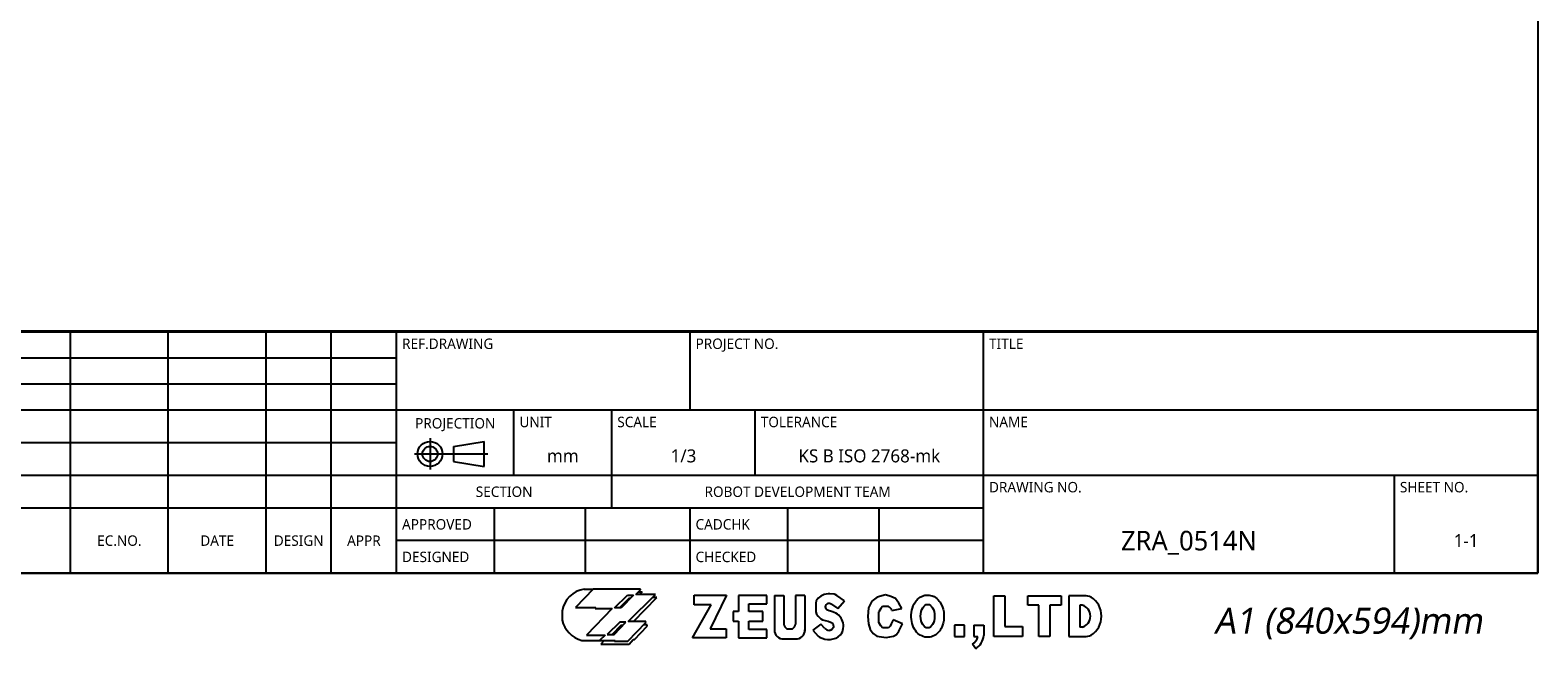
# Model space of a CAD drawing. Header units: millimetres. Extents: x 12 to 2508, y 25 to 1770.
# Tile 13 of 53: x 1766 to 2460, y 25 to 310. Entities that reach past the tile are written whole.
import ezdxf

# ---------------------------------------------------------------- set-up
doc = ezdxf.new("R2010")
doc.units = ezdxf.units.MM
doc.styles.add('TEXTSTYLE_2', font='malgun.ttf')
doc.styles.add('TEXTSTYLE_6', font='malgun.ttf')

# ---------------------------------------------------------------- blocks, each defined once
blk = doc.blocks.new('TABLE_BL0', base_point=(732.5, 38.56))
at = {"color": 134}
for p, q in [((820, 57.13), (645, 57.13)), ((645, 20), (645, 57.13)), ((820, 57), (645, 57)), ((690, 45), (690, 57)), ((735, 20), (735, 57)), ((820, 20), (820, 57.13)), ((820, 45), (645, 45)), ((663, 35), (663, 45)), ((678, 30), (678, 45)), ((700, 35), (700, 45)), ((820, 35), (645, 35)), ((798, 20), (798, 35)), ((735, 30), (645, 30)), ((660, 20), (660, 30)), ((674, 20), (674, 30)), ((690, 20), (690, 30)), ((705, 20), (705, 30)), ((719, 20), (719, 30)), ((735, 25), (645, 25)), ((820, 20), (645, 20))]:
    blk.add_line(p, q, dxfattribs=at)
at = {"color": 134, "line_spacing_factor": 0.9, "style": 'TEXTSTYLE_6'}
for s, insert, char_height, width, attachment_point in [('REF.DRAWING', (645.85, 56), 1.6, 14.4948, 1), ('PROJECT NO.', (690.85, 56), 1.6, 13.5763, 1), ('TITLE', (735.85, 56), 1.6, 5.1852, 1), ('UNIT', (663.85, 44), 1.6, 5.043, 1), ('SCALE', (678.85, 44), 1.6, 6.2993, 1), ('TOLERANCE', (700.85, 44), 1.6, 12.2015, 1), ('NAME', (735.85, 44), 1.6, 6.3526, 1), ('PROJECTION', (654, 43.8), 1.6, 12.9067, 2), ('mm', (670.5, 39), 2, 4.8889, 2), ('1/3', (689, 39), 2, 4.163, 2), ('KS B ISO 2768-mk ', (717.5, 39), 2, 24.2148, 2), ('SECTION', (661.5, 33.3), 1.6, 8.9719, 2), ('ROBOT DEVELOPMENT TEAM', (706.5, 33.3), 1.6, 30.1096, 2), ('DRAWING NO.', (735.85, 34), 1.6, 15.0815, 1), ('SHEET NO.', (798.85, 34), 1.6, 10.9926, 1), ('APPROVED', (645.85, 28.3), 1.6, 11.2296, 1), ('CADCHK', (690.85, 28.3), 1.6, 8.8, 1), ('ZRA_0514N', (766.5, 26.5), 3, 21.8778, 2), ('1-1', (809, 26), 2, 4.2074, 2), ('DESIGNED', (645.85, 23.3), 1.6, 10.5541, 1), ('CHECKED', (690.85, 23.3), 1.6, 9.6356, 1)]:
    blk.add_mtext(s, dxfattribs=dict(at, insert=insert, char_height=char_height, width=width, attachment_point=attachment_point))
blk = doc.blocks.new('TABLE_BL1', base_point=(587.5, 38.56))
at = {"color": 134}
for p, q in [((645, 57.13), (530, 57.13)), ((530, 20), (530, 57.13)), ((645, 57), (530, 57)), ((540, 20), (540, 57)), ((550, 20), (550, 57)), ((595, 20), (595, 57)), ((610, 20), (610, 57)), ((625, 20), (625, 57)), ((635, 20), (635, 57)), ((645, 20), (645, 57.13)), ((645, 53), (530, 53)), ((645, 49), (530, 49)), ((645, 45), (530, 45)), ((645, 40), (530, 40)), ((645, 35), (530, 35)), ((645, 30), (530, 30)), ((645, 20), (530, 20))]:
    blk.add_line(p, q, dxfattribs=at)
at = {"color": 134, "char_height": 1.6, "attachment_point": 2, "line_spacing_factor": 0.9, "style": 'TEXTSTYLE_6'}
for s, insert, width in [('SYM.', (535, 25.8), 4.9837), ('NO.OF\\PREV.', (545, 27), 6.7319), ('DESCRIPTION ', (572.5, 25.8), 14.5719), ('EC.NO.', (602.5, 25.8), 6.9511), ('DATE', (617.5, 25.8), 5.3926), ('DESIGN', (630, 25.8), 7.8104), ('APPR', (640, 25.8), 5.357)]:
    blk.add_mtext(s, dxfattribs=dict(at, insert=insert, width=width))
blk = doc.blocks.new('A_BL2', base_point=(653.37, 38.31))
at = {"color": 134}
for p, q in [((650.14, 40.72), (650.14, 35.91)), ((653.76, 39.46), (658.42, 40.22)), ((653.76, 39.46), (653.76, 37.14)), ((658.42, 36.38), (658.42, 40.22)), ((647.75, 38.3), (658.98, 38.3)), ((653.76, 37.14), (658.42, 36.38))]:
    blk.add_line(p, q, dxfattribs=at)
for radius in [1.92, 1.16]:
    blk.add_circle((650.14, 38.3), radius, dxfattribs=at)

msp = doc.modelspace()

# ---------------------------------------------------------------- linework, layer by layer
at = {"color": 7}
for p in [(2460, 1722), (30, 60)]:
    msp.add_line(p, (2460, 60), dxfattribs=at)
at = {"color": 134}
for p, q in [((2025.44, 52.69), (2017.3, 44.18)), ((2021.37, 52.69), (2025.39, 52.64)), ((2047.28, 52.69), (2025.44, 52.69)), ((2035.29, 44.08), (2041.18, 49.91)), ((2043.96, 49.91), (2038.28, 44.08)), ((2041.18, 49.91), (2043.96, 49.91)), ((2041.55, 37.76), (2054.08, 50.23)), ((2043.97, 37.76), (2054.77, 48.84)), ((2045.14, 50.23), (2047.28, 52.42)), ((2054.08, 50.23), (2045.14, 50.23)), ((2046.29, 51.41), (2047.97, 51.41)), ((2047.97, 51.41), (2046.85, 50.23)), ((2047.28, 52.42), (2047.28, 52.69)), ((2054.77, 48.84), (2052.68, 48.84)), ((2071.89, 49.96), (2086.79, 49.96)), ((2071.89, 45.48), (2071.89, 49.96)), ((2086.79, 49.96), (2079.29, 34.49)), ((2105.28, 49.77), (2092.34, 49.77)), ((2092.34, 49.77), (2092.34, 42.37)), ((2105.28, 45.87), (2105.28, 49.77)), ((2108.89, 49.77), (2113.17, 49.77)), ((2108.89, 49.77), (2108.89, 33.39)), ((2113.17, 49.77), (2113.17, 36.53)), ((2122.81, 49.77), (2118.52, 49.77)), ((2118.52, 49.77), (2118.52, 36.53)), ((2122.81, 49.77), (2122.81, 33.39)), ((2130.13, 49.46), (2128.97, 48.52)), ((2131.66, 50.24), (2130.13, 49.46)), ((2133.58, 50.58), (2131.66, 50.24)), ((2134.3, 50.58), (2133.58, 50.58)), ((2136.33, 50.33), (2134.3, 50.58)), ((2136.81, 50.18), (2136.33, 50.33)), ((2137.52, 49.8), (2136.81, 50.18)), ((2141.08, 47.29), (2137.52, 49.8)), ((2156.13, 49.02), (2153.7, 47.18)), ((2159.88, 50.01), (2156.13, 49.02)), ((2162.37, 49.35), (2159.88, 50.01)), ((2164.47, 48.43), (2162.37, 49.35)), ((2209.75, 49.67), (2214.88, 49.67)), ((2209.75, 30.82), (2209.75, 49.67)), ((2214.88, 49.67), (2214.88, 35.42)), ((2225.38, 49.67), (2240.68, 49.67)), ((2225.38, 45.33), (2225.38, 49.67)), ((2240.68, 49.67), (2240.68, 45.33)), ((2251.52, 49.67), (2244.23, 49.67)), ((2244.23, 49.67), (2244.23, 30.82)), ((2011.2, 42.6), (2011.2, 38.4)), ((2017.3, 44.18), (2026.72, 44.18)), ((2034.22, 43.75), (2022.44, 31.55)), ((2026.72, 44.18), (2026.4, 43.75)), ((2026.4, 43.75), (2034.22, 43.75)), ((2038.28, 44.08), (2035.29, 44.08)), ((2041.82, 48.36), (2037.58, 44.08)), ((2042.45, 48.36), (2041.82, 48.36)), ((2071.11, 30.21), (2079.78, 45.48)), ((2079.78, 45.48), (2071.89, 45.48)), ((2092.34, 42.37), (2089.9, 42.37)), ((2089.9, 42.37), (2089.9, 37.99)), ((2097.01, 45.87), (2105.28, 45.87)), ((2097.01, 42.37), (2097.01, 45.87)), ((2103.53, 42.37), (2097.01, 42.37)), ((2103.53, 37.89), (2103.53, 42.37)), ((2128.09, 47.23), (2127.81, 46.26)), ((2127.81, 46.26), (2127.81, 42.25)), ((2127.81, 42.25), (2128.15, 41.22)), ((2128.97, 48.52), (2128.09, 47.23)), ((2132.6, 45.43), (2132.89, 45.72)), ((2134.08, 42.63), (2132.94, 43.23)), ((2135.64, 42.2), (2134.08, 42.63)), ((2135.08, 45.7), (2138.04, 43.81)), ((2138.04, 43.81), (2141.08, 47.29)), ((2152.06, 44.1), (2151.8, 40.09)), ((2153.7, 47.18), (2152.06, 44.1)), ((2157.71, 43.83), (2156.92, 42.26)), ((2156.92, 37.33), (2156.92, 42.26)), ((2158.56, 44.75), (2157.71, 43.83)), ((2161.25, 44.75), (2158.56, 44.75)), ((2162.87, 42.84), (2167.43, 43.77)), ((2166.11, 46.26), (2164.47, 48.43)), ((2167.43, 43.77), (2166.11, 46.26)), ((2230.51, 45.33), (2225.38, 45.33)), ((2230.51, 30.82), (2230.51, 45.33)), ((2240.68, 45.33), (2235.56, 45.33)), ((2235.56, 45.33), (2235.56, 30.82)), ((2250.47, 45.33), (2249.35, 45.33)), ((2249.35, 45.33), (2249.35, 35.15)), ((2037.7, 37.49), (2031.97, 31.77)), ((2038.18, 35.89), (2034.23, 31.77)), ((2035.13, 31.77), (2040.43, 37.49)), ((2040.43, 37.49), (2037.7, 37.49)), ((2038.94, 35.89), (2038.18, 35.89)), ((2041.34, 28.72), (2049.63, 37.28)), ((2049.63, 37.76), (2041.55, 37.76)), ((2044.49, 29.57), (2050.28, 35.62)), ((2050.28, 36.26), (2048.65, 36.26)), ((2049.63, 37.28), (2049.63, 37.76)), ((2050.28, 35.62), (2050.28, 36.26)), ((2089.9, 37.99), (2092.34, 37.99)), ((2092.34, 37.99), (2092.34, 30.21)), ((2097.01, 37.89), (2103.53, 37.89)), ((2097.01, 34.1), (2097.01, 37.89)), ((2130.12, 36.6), (2126.46, 33.77)), ((2128.15, 41.22), (2128.94, 40.18)), ((2128.94, 40.18), (2130.22, 38.99)), ((2132.06, 34.52), (2130.12, 36.6)), ((2130.22, 38.99), (2130.88, 38.59)), ((2130.88, 38.59), (2132.13, 38.24)), ((2132.13, 38.24), (2133.61, 37.93)), ((2133.61, 37.93), (2135.35, 37.18)), ((2135.99, 34.98), (2135.21, 34.11)), ((2135.35, 37.18), (2135.61, 36.77)), ((2135.61, 36.77), (2135.76, 36.54)), ((2136.01, 35.73), (2135.99, 34.98)), ((2151.8, 40.09), (2152.06, 36.68)), ((2152.06, 36.68), (2152.91, 34.18)), ((2157.71, 35.76), (2156.92, 37.33)), ((2158.56, 34.84), (2157.71, 35.76)), ((2161.25, 34.84), (2158.56, 34.84)), ((2162.04, 35.69), (2161.25, 34.84)), ((2162.57, 36.68), (2162.04, 35.69)), ((2163.42, 38.51), (2162.57, 36.68)), ((2167.69, 36.68), (2163.42, 38.51)), ((2166.11, 33.33), (2166.9, 34.84)), ((2166.9, 34.84), (2167.69, 36.68)), ((2196.29, 36.07), (2191.69, 36.07)), ((2191.69, 36.07), (2191.69, 30.82)), ((2196.29, 30.82), (2196.29, 36.07)), ((2200.63, 36.07), (2205.16, 36.07)), ((2200.63, 36.07), (2200.63, 30.82)), ((2205.16, 36.07), (2205.16, 31.37)), ((2214.88, 35.42), (2223.02, 35.42)), ((2223.02, 35.42), (2223.02, 30.82)), ((2250.47, 35.15), (2249.35, 35.15)), ((2020.24, 29.04), (2035.61, 29.04)), ((2022.44, 31.55), (2030.95, 31.55)), ((2030.95, 31.55), (2028.43, 29.04)), ((2030.47, 29.04), (2028.92, 27.38)), ((2031.97, 31.77), (2035.13, 31.77)), ((2035.61, 29.04), (2035.34, 28.72)), ((2035.34, 28.72), (2041.34, 28.72)), ((2042.03, 27.38), (2043.85, 29.57)), ((2043.85, 29.57), (2044.49, 29.57)), ((2086.69, 30.21), (2071.11, 30.21)), ((2079.29, 34.49), (2086.69, 34.49)), ((2086.69, 34.49), (2086.69, 30.21)), ((2092.34, 30.21), (2105.28, 30.21)), ((2105.28, 34.1), (2097.01, 34.1)), ((2105.28, 30.21), (2105.28, 34.1)), ((2113.05, 29.82), (2118.64, 29.82)), ((2114.53, 34.49), (2117.16, 34.49)), ((2126.46, 33.77), (2128.95, 31.1)), ((2128.95, 31.1), (2129.52, 30.64)), ((2134.52, 33.64), (2133.94, 33.66)), ((2135.21, 34.11), (2134.52, 33.64)), ((2152.91, 34.18), (2154.23, 32.34)), ((2154.23, 32.34), (2155.87, 31.09)), ((2155.87, 31.09), (2160.2, 30.5)), ((2160.2, 30.5), (2163.62, 31.09)), ((2163.62, 31.09), (2165, 31.75)), ((2165, 31.75), (2166.11, 33.33)), ((2191.69, 30.82), (2196.29, 30.82)), ((2200.63, 30.82), (2202.42, 30.82)), ((2223.02, 30.82), (2209.75, 30.82)), ((2235.56, 30.82), (2230.51, 30.82)), ((2244.23, 30.82), (2251.52, 30.82)), ((2028.92, 27.38), (2042.03, 27.38)), ((2201.41, 25.2), (2199.91, 27.3))]:
    msp.add_line(p, q, dxfattribs=at)
for centre, radius, start, end in [((2022.97, 40.91), 11.89, 97.71868, 171.81467), ((2250.99, 40.03), 9.65, 68.74298, 86.87929), ((2248.84, 40.24), 10.44, 302.773, 57.227), ((2133.55, 44.47), 1.35, 134.74062, 219.1909), ((2134.19, 45.08), 2.24, 220.88185, 236.01823), ((2133.85, 44.75), 1.36, 72.29606, 134.73032), ((2133.33, 42.79), 3.39, 56.06187, 76.24254), ((2133.8, 35.65), 6.8, 323.58635, 75.19713), ((2159.66, 41.77), 3.39, 18.43988, 61.85517), ((2248.84, 40.24), 5.34, 287.75009, 72.24991), ((2023.78, 41.51), 12.96, 193.85604, 254.1695), ((2115.9, 36.87), 2.75, 187.14569, 240.25657), ((2115.8, 36.87), 2.75, 299.74343, 352.85431), ((2134.64, 35.76), 1.37, 358.24839, 34.75986), ((2112.72, 33.65), 3.84, 176.13465, 274.90829), ((2118.97, 33.65), 3.84, 265.09171, 3.86535), ((2133.74, 37.72), 8.24, 239.20005, 312.20086), ((2134.08, 36.45), 2.79, 222.20895, 267.14673), ((2196.37, 32.47), 6.27, 304.33206, 344.70985), ((2196.37, 32.47), 8.85, 304.70198, 352.8342), ((2250.99, 40.46), 9.65, 273.12071, 291.25702)]:
    msp.add_arc(centre, radius, start, end, dxfattribs=at)
msp.add_ellipse((2179.3, 40.24), major_axis=(0, 5.41), ratio=0.59491, dxfattribs=at)
msp.add_open_spline([(2179.3, 49.96), (2178.49, 49.96), (2177.68, 49.8), (2176.24, 49.22), (2175.6, 48.82), (2174.53, 47.91), (2174.08, 47.4), (2172.85, 45.66), (2172.33, 44.32), (2171.75, 41.56), (2171.69, 40.14), (2171.99, 37.47), (2172.32, 36.22), (2173.33, 34.06), (2173.96, 33.11), (2175.5, 31.7), (2176.31, 31.17), (2178.21, 30.52), (2179.29, 30.42), (2181.33, 30.76), (2182.26, 31.17), (2183.78, 32.24), (2184.38, 32.88), (2185.36, 34.24), (2185.73, 34.96), (2186.66, 37.36), (2186.91, 39.14), (2186.73, 42.66), (2186.32, 44.41), (2184.99, 46.83), (2184.39, 47.63), (2182.8, 49), (2181.78, 49.58), (2180.18, 49.92), (2179.74, 49.96), (2179.3, 49.96)], degree=3, knots=[0, 0, 0, 0, 0.233163, 0.233163, 0.466326, 0.466326, 0.699489, 0.699489, 1.229357, 1.229357, 1.759225, 1.759225, 2.239863, 2.239863, 2.642737, 2.642737, 2.94077, 2.94077, 3.238803, 3.238803, 3.536836, 3.536836, 3.834869, 3.834869, 4.132902, 4.132902, 4.795938, 4.795938, 5.458973, 5.458973, 5.808158, 5.808158, 6.157343, 6.157343, 6.283185, 6.283185, 6.283185, 6.283185], dxfattribs=at)

# ---------------------------------------------------------------- block references
at = {"xscale": 3, "yscale": 3, "zscale": 3}
for name, p in [('TABLE_BL1', (1762.5, 115.69)), ('TABLE_BL0', (2197.5, 115.69)), ('A_BL2', (1960.1, 114.93))]:
    msp.add_blockref(name, p, dxfattribs=at)

# ---------------------------------------------------------------- texts
at = {"color": 134, "insert": (2372.74, 44.17), "char_height": 12, "width": 192.6667, "attachment_point": 2, "line_spacing_factor": 0.9, "style": 'TEXTSTYLE_2'}
msp.add_mtext('\\Q10.0;A1 (840x594)mm', dxfattribs=at)

doc.saveas('drawing.dxf')
